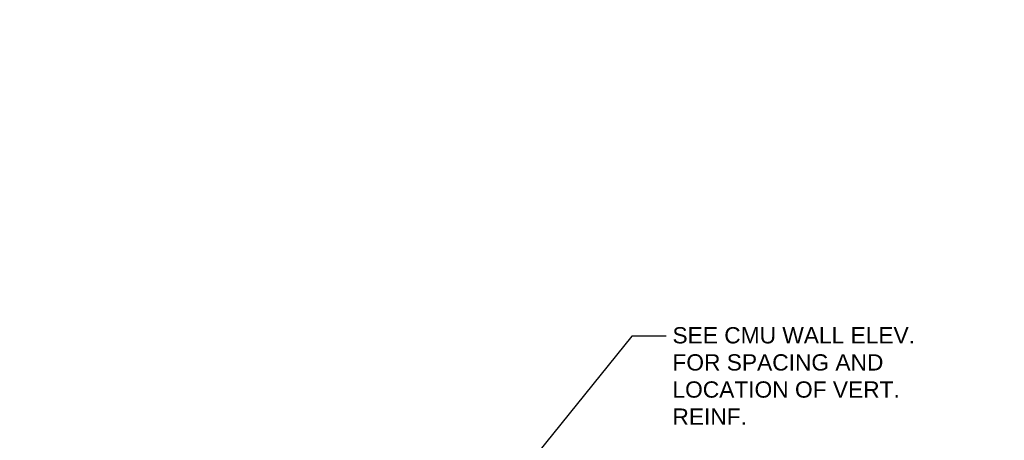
# Model space of a CAD drawing. Extents: x -217 to 423, y -193 to 255.
# Tile 27 of 39: x 40 to 161, y 82 to 134. Entities that reach past the tile are written whole.
import ezdxf

# ---------------------------------------------------------------- set-up
doc = ezdxf.new("R2010")
doc.units = 0
doc.header["$MEASUREMENT"] = 0
doc.layers.add('Level 1', color=253, linetype='Continuous', lineweight=18)
doc.layers.add('S-Anno-Text', color=53, linetype='Continuous', lineweight=25)
doc.styles.add('NOTES', font='romans.shx')

msp = doc.modelspace()

# ---------------------------------------------------------------- linework, layer by layer
at = {"layer": 'Level 1', "color": 214, "linetype": 'Continuous', "lineweight": 25}
msp.add_3dface([(-216.67, -192.74), (423.33, -192.74), (423.33, 255.26), (-216.67, 255.26)], dxfattribs=at)
msp.add_3dface([(-216.67, -192.74), (423.33, -192.74), (423.33, 255.26), (-216.67, 255.26)], dxfattribs=at)
msp.add_3dface([(-216.67, -192.74), (423.33, -192.74), (423.33, 255.26), (-216.67, 255.26)], dxfattribs=at)
msp.add_3dface([(-216.67, -192.74), (423.33, -192.74), (423.33, 255.26), (-216.67, 255.26)], dxfattribs=at)
msp.add_3dface([(-216.67, -192.74), (423.33, -192.74), (423.33, 255.26), (-216.67, 255.26)], dxfattribs=at)
at = {"layer": 'S-Anno-Text', "lineweight": 25, "flags": 128}
msp.add_lwpolyline([(118.93, 95.24), (114.74, 95.24), (93.51, 68.9)], dxfattribs=at)

# ---------------------------------------------------------------- texts
at = {"layer": 'S-Anno-Text', "lineweight": 25, "insert": (119.72, 96.33), "char_height": 2, "attachment_point": 1, "style": 'NOTES'}
msp.add_mtext('\\fArial|b0|i0|c0|p39;SEE CMU WALL ELEV.\\PFOR SPACING AND\\PLOCATION OF VERT.\\PREINF.', dxfattribs=at)

doc.saveas('drawing.dxf')
